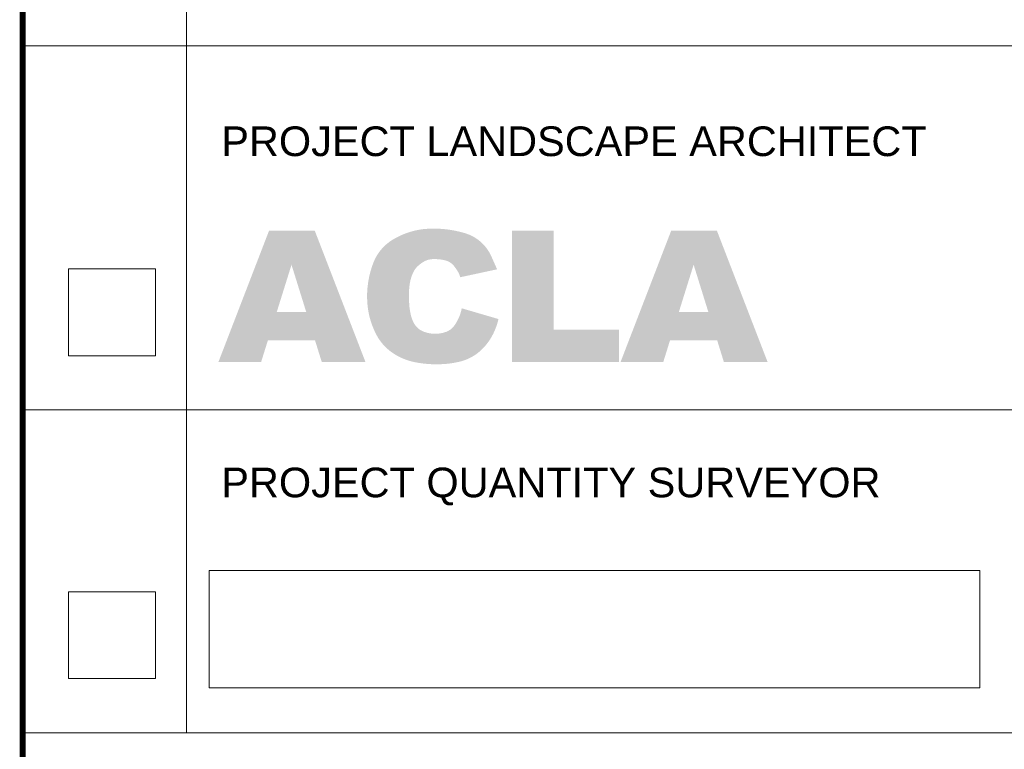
# Model space of a CAD drawing. Extents: x 0 to 1239, y 0 to 840.
# Tile 2 of 24: x 1076 to 1133, y 171 to 214. Entities that reach past the tile are written whole.
import ezdxf

# ---------------------------------------------------------------- set-up
doc = ezdxf.new("R2010")
doc.units = 0
doc.header["$LTSCALE"] = 100
doc.layers.get('0').update_dxf_attribs({"lineweight": 0})
doc.layers.add('00_Example', color=7, linetype='Continuous')
doc.layers.add('DW-TITLE', color=7, linetype='Continuous', lineweight=0)
doc.styles.add('Style-Arial', font='arial.ttf', dxfattribs={"width": 0.8})
picture_1 = doc.add_image_def('image1.jpg', size_in_pixel=(3114, 474))

msp = doc.modelspace()

# ---------------------------------------------------------------- hatches: boundary and pattern name
h = msp.add_hatch(color=7)
h.dxf.hatch_style = 1
h.paths.add_polyline_path([(1116.386, 201.23), (1113.724, 201.23), (1110.781, 193.589), (1113.265, 193.589), (1113.659, 194.852), (1116.399, 194.852), (1116.79, 193.589), (1119.333, 193.589)])
h.paths.add_polyline_path([(1115.031, 199.25), (1115.885, 196.505), (1114.174, 196.505)], flags=16)
h.paths.add_polyline_path([(1110.685, 195.476), (1106.897, 195.476), (1106.897, 201.23), (1104.462, 201.23), (1104.462, 193.589), (1110.685, 193.589)])
h.paths.add_polyline_path([(1103.677, 196.088), (1101.542, 196.713, -0.110767), (1101.095, 195.687, -0.147383), (1100.641, 195.345, -0.085417), (1100.018, 195.229, -0.09467), (1099.329, 195.352, -0.179178), (1098.761, 195.849, -0.067093), (1098.577, 196.333, -0.043234), (1098.484, 196.982, -0.020979), (1098.474, 197.676, -0.036606), (1098.528, 198.205, -0.06802), (1098.724, 198.817, -0.092285), (1098.969, 199.153, -0.043619), (1099.273, 199.394, -0.140378), (1099.865, 199.58, -0.061454), (1100.557, 199.512, -0.175235), (1101.102, 199.164, -0.035777), (1101.353, 198.784, -0.078493), (1101.451, 198.522), (1103.599, 198.984), (1103.254, 199.757, 0.216664), (1101.763, 201.077, 0.086382), (1099.608, 201.348, 0.128039), (1097.495, 200.691, 0.162045), (1096.404, 199.378, 0.10965), (1096.046, 197.057, 0.104764), (1096.574, 195.176, 0.121703), (1097.503, 194.128, 0.101873), (1098.799, 193.578, 0.072029), (1100.645, 193.479, 0.038479), (1101.46, 193.616, 0.127476), (1102.655, 194.265, 0.08577), (1103.343, 195.173, 0.06437)])
h.paths.add_polyline_path([(1092.992, 201.23), (1092.283, 201.23), (1091.648, 199.218), (1092.492, 196.505), (1090.791, 196.505), (1090.27, 194.852), (1093.005, 194.852), (1093.397, 193.589), (1095.94, 193.589)])
h.paths.add_polyline_path([(1091.638, 199.25), (1091.648, 199.218), (1092.283, 201.23), (1090.33, 201.23), (1087.387, 193.589), (1089.871, 193.589), (1090.265, 194.852), (1090.27, 194.852), (1090.791, 196.505), (1090.781, 196.505)])

# ---------------------------------------------------------------- linework, layer by layer
at = {"const_width": 0.35}
msp.add_lwpolyline([(1076, 828), (1076, 12)], dxfattribs=at)
at = {"layer": 'DW-TITLE', "color": 7}
for p, q in [((1085.538, 281.02), (1085.538, 172)), ((1076, 212), (1176, 212)), ((1076, 212), (1176, 212)), ((1078.665, 199.002), (1083.721, 199.002)), ((1078.665, 193.946), (1078.665, 199.002)), ((1083.721, 199.002), (1083.721, 193.946)), ((1083.721, 193.946), (1078.665, 193.946)), ((1076, 190.796), (1176, 190.796)), ((1078.665, 180.206), (1083.721, 180.206)), ((1078.665, 175.15), (1078.665, 180.206)), ((1083.721, 180.206), (1083.721, 175.15)), ((1083.721, 175.15), (1078.665, 175.15)), ((1076, 172), (1176, 172))]:
    msp.add_line(p, q, dxfattribs=at)

# ---------------------------------------------------------------- texts
at = {"layer": '00_Example', "color": 7, "char_height": 1.72777, "width": 98, "attachment_point": 1, "line_spacing_factor": 1.00667, "style": 'Style-Arial', "bg_fill": 2}
for s, insert in [('{\\fSwis721 BT|b0|i0|c0|p34;\\W1;PROJECT LANDSCAPE ARCHITECT}', (1087.552, 207.304)), ('{\\fSwis721 BT|b0|i0|c0|p34;\\W1;PROJECT QUANTITY SURVEYOR}', (1087.552, 187.437))]:
    msp.add_mtext(s, dxfattribs=dict(at, insert=insert))

# ---------------------------------------------------------------- pictures from other files: only their frames are drawn
at = {"color": 253}
image = msp.add_image(picture_1, insert=(1086.851, 174.62), size_in_units=(44.832, 6.824), dxfattribs=at)
image.dxf.flags = 7

doc.saveas('drawing.dxf')
